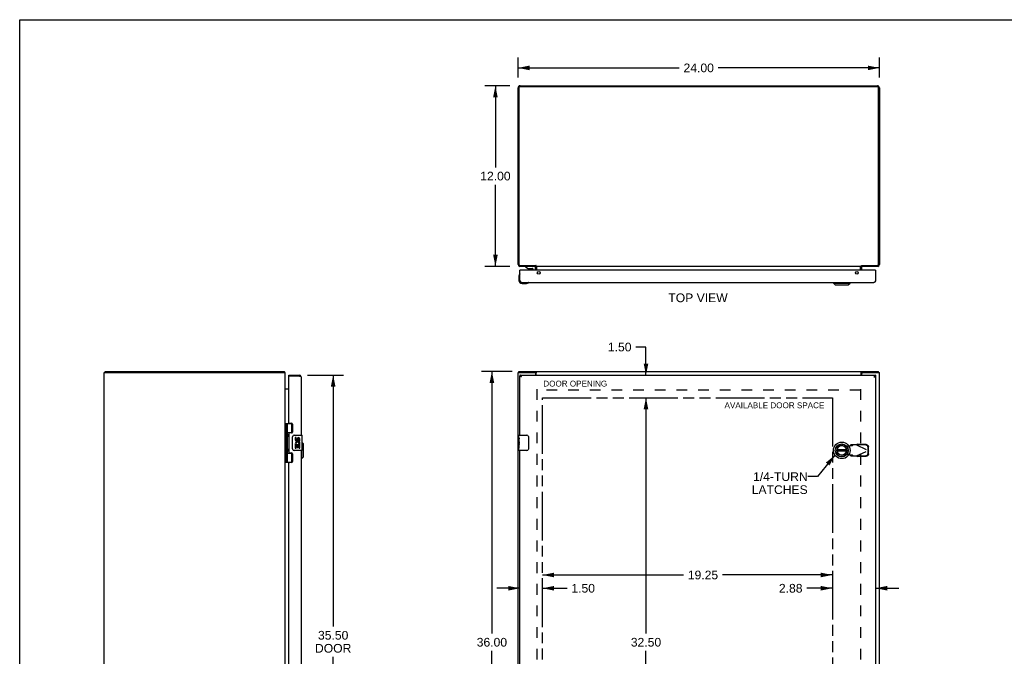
# Model space of a CAD drawing. Header units: inches. Extents: x 0 to 131, y 0 to 85.
# Tile 3 of 5: x 0 to 65, y 42 to 85. Entities that reach past the tile are written whole.
import ezdxf

# ---------------------------------------------------------------- set-up
doc = ezdxf.new("R2010")
doc.units = ezdxf.units.IN
doc.header["$LTSCALE"] = 7.192308
doc.header["$MEASUREMENT"] = 0
doc.linetypes.add('HIDDEN', pattern=[0.2, 0.1, -0.1])
doc.linetypes.add('PHANTOM', pattern=[0.8, 0.45, -0.05, 0.1, -0.05, 0.1, -0.05])
doc.layers.get('0').update_dxf_attribs({"linetype": 'CONTINUOUS'})
for name, color, linetype in [('02___PRT_ALL_AXES', 7, 'CONTINUOUS'), ('1-4_TURN_RH_OVER_24', 7, 'CONTINUOUS'), ('AVAILABLE_DOOR_SPACE', 7, 'CONTINUOUS'), ('DEFAULT_2', 8, 'HIDDEN'), ('DIMENSIONS', 7, 'CONTINUOUS')]:
    doc.layers.add(name, color=color, linetype=linetype)
doc.styles.get("Standard").update_dxf_attribs({"font": 'arial.ttf'})
doc.dimstyles.new('DIMSTYLE_1', dxfattribs={"dimtxt": 0.576923, "dimasz": 0.769231, "dimexe": 0.09, "dimexo": 0.07, "dimgap": 0.0375, "dimtad": 0, "dimtih": 1, "dimtoh": 1, "dimzin": 4, "dimdsep": 46, "dimtxsty": 'Standard', "dimblk": '_FILLED', "dimblk1": '_FILLED', "dimblk2": '_FILLED', "dimcen": 0.09, "dimazin": 1, "dimtfac": 1, "dimtdec": 3, "dimtofl": 0, "dimtmove": 0, "dimatfit": 3, "dimldrblk": '_FILLED', "dimfxl": 1, "dimtolj": 1, "dimtzin": 4, "dimarcsym": 0})
doc.dimstyles.get("Standard").update_dxf_attribs({"dimtxt": 0.653846, "dimasz": 0.769231, "dimexe": 0.09, "dimexo": 0.07, "dimgap": 0.09, "dimtad": 0, "dimtih": 1, "dimtoh": 1, "dimdec": 3, "dimzin": 4, "dimdsep": 46, "dimtxsty": 'Standard', "dimblk": '_FILLED', "dimblk1": '_FILLED', "dimblk2": '_FILLED', "dimcen": 0.09, "dimadec": 3, "dimazin": 1, "dimtp": 0.001, "dimtm": 0.001, "dimtfac": 1, "dimtdec": 3, "dimtofl": 0, "dimtmove": 0, "dimatfit": 3, "dimldrblk": '_FILLED', "dimfxl": 1, "dimtolj": 1, "dimtzin": 4, "dimarcsym": 0})

# ---------------------------------------------------------------- blocks, each defined once
blk = doc.blocks.new('_FILLED')
at = {"color": 0, "linetype": 'ByBlock'}
blk.add_solid([(0, 0), (-1, 0.2), (-1, -0.2)], dxfattribs=at)
blk = doc.blocks.new('*D1')
at = {"layer": 'DIMENSIONS', "color": 2, "linetype": 'Continuous'}
for p, q in [((33.092, 80.762), (33.092, 82.103)), ((57.092, 80.762), (57.092, 82.103)), ((33.092, 81.411), (43.795, 81.411)), ((57.092, 81.411), (46.388, 81.411))]:
    blk.add_line(p, q, dxfattribs=at)
at = {"layer": 'DIMENSIONS', "color": 2, "linetype": 'Continuous', "xscale": 0.7692307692, "yscale": 0.7692307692, "zscale": 0.7692307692, "rotation": 180}
blk.add_blockref('_FILLED', (33.092, 81.411), dxfattribs=at)
at = {"layer": 'DIMENSIONS', "color": 2, "linetype": 'Continuous', "xscale": 0.7692307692, "yscale": 0.7692307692, "zscale": 0.7692307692}
blk.add_blockref('_FILLED', (57.092, 81.411), dxfattribs=at)
at = {"layer": 'DIMENSIONS', "color": 2, "linetype": 'Continuous', "insert": (45.092, 81.699), "char_height": 0.5769, "width": 2.01601, "attachment_point": 2, "line_spacing_factor": 0.9}
blk.add_mtext('24.00', dxfattribs=at)
blk = doc.blocks.new('*D2')
at = {"layer": 'DIMENSIONS', "color": 2, "linetype": 'Continuous'}
for p, q in [((32.696, 61.244), (30.664, 61.244)), ((31.357, 61.244), (31.357, 43.821)), ((31.357, 25.244), (31.357, 42.667)), ((32.696, 25.244), (30.664, 25.244))]:
    blk.add_line(p, q, dxfattribs=at)
at = {"layer": 'DIMENSIONS', "color": 2, "linetype": 'Continuous', "xscale": 0.7692307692, "yscale": 0.7692307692, "zscale": 0.7692307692}
for p, rotation in [((31.357, 61.244), 90), ((31.357, 25.244), 270)]:
    blk.add_blockref('_FILLED', p, dxfattribs=dict(at, rotation=rotation))
at = {"layer": 'DIMENSIONS', "color": 2, "linetype": 'Continuous', "insert": (31.357, 43.532), "char_height": 0.5769, "width": 2.01601, "attachment_point": 2, "line_spacing_factor": 0.9}
blk.add_mtext('36.00', dxfattribs=at)
blk = doc.blocks.new('*D3')
at = {"layer": 'DIMENSIONS', "color": 2, "linetype": 'Continuous'}
for p, q in [((32.553, 80.224), (30.899, 80.224)), ((31.591, 80.224), (31.591, 74.801)), ((31.591, 68.224), (31.591, 73.647)), ((32.553, 68.224), (30.899, 68.224))]:
    blk.add_line(p, q, dxfattribs=at)
at = {"layer": 'DIMENSIONS', "color": 2, "linetype": 'Continuous', "xscale": 0.7692307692, "yscale": 0.7692307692, "zscale": 0.7692307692}
for p, rotation in [((31.591, 80.224), 90), ((31.591, 68.224), 270)]:
    blk.add_blockref('_FILLED', p, dxfattribs=dict(at, rotation=rotation))
at = {"layer": 'DIMENSIONS', "color": 2, "linetype": 'Continuous', "insert": (31.591, 74.512), "char_height": 0.5769, "width": 2.01601, "attachment_point": 2, "line_spacing_factor": 0.9}
blk.add_mtext('12.00', dxfattribs=at)
blk = doc.blocks.new('*D4')
at = {"layer": 'DIMENSIONS', "color": 2, "linetype": 'Continuous'}
for p, q in [((19.113, 60.994), (21.509, 60.994)), ((20.817, 60.994), (20.817, 44.283)), ((20.817, 25.494), (20.817, 42.264)), ((19.113, 25.494), (21.509, 25.494))]:
    blk.add_line(p, q, dxfattribs=at)
at = {"layer": 'DIMENSIONS', "color": 2, "linetype": 'Continuous', "xscale": 0.7692307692, "yscale": 0.7692307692, "zscale": 0.7692307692}
for p, rotation in [((20.817, 60.994), 90), ((20.817, 25.494), 270)]:
    blk.add_blockref('_FILLED', p, dxfattribs=dict(at, rotation=rotation))
at = {"layer": 'DIMENSIONS', "color": 2, "linetype": 'Continuous', "insert": (20.817, 43.995), "char_height": 0.5769, "width": 2.41493, "attachment_point": 2, "line_spacing_factor": 0.9}
blk.add_mtext('35.50\\PDOOR', dxfattribs=at)
blk = doc.blocks.new('*D7')
at = {"layer": 'DIMENSIONS', "color": 2, "linetype": 'Continuous'}
for p, q in [((41.59, 62.861), (40.917, 62.861)), ((41.59, 60.994), (41.59, 62.861)), ((41.59, 59.494), (41.59, 57.955))]:
    blk.add_line(p, q, dxfattribs=at)
at = {"layer": 'DIMENSIONS', "color": 2, "linetype": 'Continuous', "xscale": 0.7692307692, "yscale": 0.7692307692, "zscale": 0.7692307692}
for p, rotation in [((41.59, 60.994), 270), ((41.59, 59.494), 90)]:
    blk.add_blockref('_FILLED', p, dxfattribs=dict(at, rotation=rotation))
at = {"layer": 'DIMENSIONS', "color": 2, "linetype": 'Continuous', "insert": (40.628, 63.15), "char_height": 0.5769, "width": 1.56777, "attachment_point": 3, "line_spacing_factor": 0.9}
blk.add_mtext('1.50', dxfattribs=at)
blk = doc.blocks.new('*D8')
at = {"layer": 'DIMENSIONS', "color": 2, "linetype": 'Continuous'}
for p, q in [((41.59, 59.494), (41.59, 43.821)), ((41.59, 26.994), (41.59, 42.667))]:
    blk.add_line(p, q, dxfattribs=at)
at = {"layer": 'DIMENSIONS', "color": 2, "linetype": 'Continuous', "xscale": 0.7692307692, "yscale": 0.7692307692, "zscale": 0.7692307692}
for p, rotation in [((41.59, 59.494), 90), ((41.59, 26.994), 270)]:
    blk.add_blockref('_FILLED', p, dxfattribs=dict(at, rotation=rotation))
at = {"layer": 'DIMENSIONS', "color": 2, "linetype": 'Continuous', "insert": (41.59, 43.532), "char_height": 0.5769, "width": 2.01601, "attachment_point": 2, "line_spacing_factor": 0.9}
blk.add_mtext('32.50', dxfattribs=at)
blk = doc.blocks.new('*D10')
at = {"layer": 'DIMENSIONS', "color": 2, "linetype": 'Continuous'}
for p, q in [((33.217, 46.831), (31.678, 46.831)), ((34.717, 46.831), (36.346, 46.831))]:
    blk.add_line(p, q, dxfattribs=at)
at = {"layer": 'DIMENSIONS', "color": 2, "linetype": 'Continuous', "xscale": 0.7692307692, "yscale": 0.7692307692, "zscale": 0.7692307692}
blk.add_blockref('_FILLED', (33.217, 46.831), dxfattribs=at)
at = {"layer": 'DIMENSIONS', "color": 2, "linetype": 'Continuous', "xscale": 0.7692307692, "yscale": 0.7692307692, "zscale": 0.7692307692, "rotation": 180}
blk.add_blockref('_FILLED', (34.717, 46.831), dxfattribs=at)
at = {"layer": 'DIMENSIONS', "color": 2, "linetype": 'Continuous', "insert": (36.634, 47.119), "char_height": 0.5769, "width": 1.56777, "attachment_point": 1, "line_spacing_factor": 0.9}
blk.add_mtext('1.50', dxfattribs=at)
blk = doc.blocks.new('*D11')
at = {"layer": 'DIMENSIONS', "color": 2, "linetype": 'Continuous'}
for p, q in [((34.717, 47.713), (44.078, 47.713)), ((53.967, 47.713), (46.671, 47.713))]:
    blk.add_line(p, q, dxfattribs=at)
at = {"layer": 'DIMENSIONS', "color": 2, "linetype": 'Continuous', "xscale": 0.7692307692, "yscale": 0.7692307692, "zscale": 0.7692307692, "rotation": 180}
blk.add_blockref('_FILLED', (34.717, 47.713), dxfattribs=at)
at = {"layer": 'DIMENSIONS', "color": 2, "linetype": 'Continuous', "xscale": 0.7692307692, "yscale": 0.7692307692, "zscale": 0.7692307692}
blk.add_blockref('_FILLED', (53.967, 47.713), dxfattribs=at)
at = {"layer": 'DIMENSIONS', "color": 2, "linetype": 'Continuous', "insert": (45.374, 48.002), "char_height": 0.5769, "width": 2.01601, "attachment_point": 2, "line_spacing_factor": 0.9}
blk.add_mtext('19.25', dxfattribs=at)
blk = doc.blocks.new('*D12')
at = {"layer": 'DIMENSIONS', "color": 2, "linetype": 'Continuous'}
for p, q in [((53.967, 46.831), (52.273, 46.831)), ((56.842, 46.831), (58.38, 46.831))]:
    blk.add_line(p, q, dxfattribs=at)
at = {"layer": 'DIMENSIONS', "color": 2, "linetype": 'Continuous', "xscale": 0.7692307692, "yscale": 0.7692307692, "zscale": 0.7692307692}
blk.add_blockref('_FILLED', (53.967, 46.831), dxfattribs=at)
at = {"layer": 'DIMENSIONS', "color": 2, "linetype": 'Continuous', "xscale": 0.7692307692, "yscale": 0.7692307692, "zscale": 0.7692307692, "rotation": 180}
blk.add_blockref('_FILLED', (56.842, 46.831), dxfattribs=at)
at = {"layer": 'DIMENSIONS', "color": 2, "linetype": 'Continuous', "insert": (51.984, 47.119), "char_height": 0.5769, "width": 1.56777, "attachment_point": 3, "line_spacing_factor": 0.9}
blk.add_mtext('2.88', dxfattribs=at)

msp = doc.modelspace()

# ---------------------------------------------------------------- linework, layer by layer
at = {"color": 7, "linetype": 'Continuous'}
for p, q in [((0, 0), (0, 84.615)), ((0, 84.615), (130.769, 84.615)), ((33.591, 68.219), (33.591, 68.18)), ((34.181, 68.219), (33.591, 68.219)), ((33.591, 68.18), (33.767, 68.081)), ((33.767, 68.081), (34.044, 68.081)), ((33.796, 68.224), (33.795, 68.219)), ((33.855, 68.065), (33.995, 68.065)), ((34.054, 68.224), (34.055, 68.219)), ((34.075, 68.05), (34.075, 67.976)), ((34.26, 67.976), (34.26, 68.14)), ((34.267, 68.287), (34.267, 68.224)), ((34.284, 68.272), (34.267, 68.246)), ((34.342, 67.976), (34.342, 68.182)), ((55.842, 67.976), (55.842, 68.182)), ((55.9, 68.272), (55.917, 68.246)), ((55.917, 68.287), (55.917, 68.224)), ((33.157, 67.58), (33.157, 67.291)), ((33.203, 67.716), (33.203, 67.715)), ((33.232, 67.976), (33.217, 67.976)), ((56.827, 67.976), (56.842, 67.976)), ((33.357, 67.091), (33.646, 67.091)), ((33.775, 67.136), (33.779, 67.136)), ((33.779, 67.136), (33.78, 67.137)), ((54.04, 67.111), (54.04, 67.151)), ((54.04, 67.111), (55.143, 67.111)), ((54.159, 66.993), (54.04, 67.111)), ((54.159, 66.993), (55.025, 66.993)), ((55.025, 66.993), (55.143, 67.111)), ((55.143, 67.111), (55.143, 67.151)), ((5.682, 61.169), (5.682, 61.244)), ((17.556, 61.169), (17.556, 61.244)), ((17.581, 61.213), (17.556, 61.186)), ((17.867, 60.919), (17.867, 60.994)), ((17.882, 60.919), (17.867, 60.919)), ((18.575, 60.994), (18.575, 60.919)), ((33.155, 61.169), (33.155, 61.244)), ((33.217, 60.994), (33.217, 60.919)), ((34.207, 61.169), (34.269, 61.169)), ((34.269, 61.169), (34.269, 61.244)), ((55.915, 61.169), (55.915, 61.244)), ((55.915, 61.169), (55.977, 61.169)), ((56.842, 60.994), (56.842, 60.919)), ((57.029, 61.169), (57.029, 61.244)), ((17.624, 57.773), (17.624, 55.214)), ((17.624, 57.773), (18.109, 57.773)), ((17.663, 57.773), (17.663, 55.214)), ((17.762, 57.773), (17.762, 57.086)), ((18.082, 57.183), (18.082, 57.773)), ((17.619, 57.115), (17.624, 57.116)), ((17.762, 57.183), (18.109, 57.183)), ((17.762, 56.886), (17.762, 56.102)), ((17.778, 57.056), (17.778, 57.057)), ((17.778, 57.056), (17.778, 56.916)), ((17.778, 56.915), (17.778, 56.916)), ((17.778, 56.915), (17.778, 56.915)), ((18.051, 57.174), (18.103, 57.174)), ((18.127, 56.094), (18.127, 56.894)), ((18.227, 56.994), (18.737, 56.994)), ((18.752, 56.009), (18.752, 56.979)), ((33.172, 56.994), (33.682, 56.994)), ((33.782, 56.894), (33.782, 56.094)), ((17.619, 56.856), (17.624, 56.856)), ((18.849, 56.427), (18.752, 56.524)), ((18.849, 55.561), (18.849, 56.427)), ((33.157, 56.378), (33.157, 56.412)), ((17.619, 56.131), (17.624, 56.132)), ((17.619, 55.872), (17.624, 55.872)), ((17.762, 55.902), (17.762, 55.214)), ((17.762, 55.805), (18.109, 55.805)), ((17.778, 56.072), (17.778, 56.073)), ((17.778, 56.072), (17.778, 55.932)), ((17.778, 55.931), (17.778, 55.932)), ((17.778, 55.931), (17.778, 55.931)), ((18.103, 55.814), (18.051, 55.814)), ((18.082, 55.214), (18.082, 55.805)), ((18.737, 55.994), (18.227, 55.994)), ((18.731, 55.443), (18.731, 55.994)), ((33.157, 56.009), (33.157, 56.148)), ((33.682, 55.994), (33.172, 55.994)), ((54.904, 56.033), (54.279, 56.033)), ((54.279, 55.954), (54.904, 55.954)), ((17.624, 55.214), (18.109, 55.214)), ((18.731, 55.443), (18.692, 55.443)), ((18.849, 55.561), (18.731, 55.443))]:
    msp.add_line(p, q, dxfattribs=at)
at = {"color": 3, "linetype": 'Continuous'}
for p, q in [((33.092, 68.341), (33.092, 80.088)), ((33.155, 80.081), (33.155, 68.367)), ((33.228, 80.224), (56.956, 80.224)), ((56.949, 80.161), (33.235, 80.161)), ((57.029, 68.367), (57.029, 80.081)), ((57.092, 80.088), (57.092, 68.341)), ((34.267, 68.224), (33.209, 68.224)), ((33.235, 68.287), (34.269, 68.287)), ((34.267, 67.976), (34.267, 68.182)), ((34.274, 68.282), (34.271, 68.284)), ((34.276, 68.279), (34.274, 68.282)), ((34.294, 68.224), (34.294, 68.261)), ((55.89, 68.224), (34.294, 68.224)), ((34.344, 67.976), (34.344, 68.217)), ((55.84, 67.976), (55.84, 68.217)), ((55.89, 68.224), (55.89, 68.261)), ((55.9, 68.273), (55.902, 68.275)), ((55.902, 68.275), (55.909, 68.28)), ((55.909, 68.28), (55.911, 68.283)), ((55.911, 68.283), (55.913, 68.285)), ((55.913, 68.285), (55.915, 68.287)), ((55.915, 68.287), (56.949, 68.287)), ((56.975, 68.224), (55.917, 68.224)), ((55.917, 67.976), (55.917, 68.182)), ((33.217, 67.268), (33.217, 67.976)), ((56.827, 67.976), (33.232, 67.976)), ((56.842, 67.976), (56.842, 67.268)), ((33.229, 67.248), (33.225, 67.254)), ((33.233, 67.242), (33.229, 67.248)), ((33.238, 67.235), (33.233, 67.242)), ((33.334, 67.151), (56.725, 67.151)), ((56.831, 67.251), (56.827, 67.245)), ((56.835, 67.258), (56.831, 67.251)), ((56.842, 67.268), (56.835, 67.258)), ((5.619, 25.319), (5.619, 61.169)), ((5.619, 61.169), (17.619, 61.169)), ((5.682, 61.244), (17.556, 61.244)), ((17.619, 25.319), (17.619, 61.169)), ((17.867, 60.994), (18.575, 60.994)), ((17.867, 57.835), (17.867, 60.904)), ((18.575, 60.919), (17.882, 60.919)), ((18.599, 60.913), (18.575, 60.919)), ((18.608, 60.911), (18.599, 60.913)), ((18.617, 60.909), (18.608, 60.911)), ((18.623, 60.908), (18.617, 60.909)), ((18.628, 60.906), (18.623, 60.908)), ((18.633, 60.905), (18.628, 60.906)), ((18.692, 60.877), (18.692, 56.994)), ((33.092, 25.319), (33.092, 61.169)), ((33.092, 61.169), (34.207, 61.169)), ((33.155, 61.244), (57.029, 61.244)), ((33.217, 60.994), (56.842, 60.994)), ((33.217, 56.994), (33.217, 60.919)), ((33.281, 60.889), (33.275, 60.891)), ((33.286, 60.888), (33.281, 60.889)), ((33.292, 60.887), (33.286, 60.888)), ((33.297, 60.885), (33.292, 60.887)), ((33.303, 60.884), (33.297, 60.885)), ((33.309, 60.882), (33.303, 60.884)), ((33.318, 60.88), (33.309, 60.882)), ((33.317, 60.903), (33.313, 60.909)), ((33.321, 60.896), (33.317, 60.903)), ((33.334, 60.877), (33.318, 60.88)), ((33.327, 60.887), (33.321, 60.896)), ((33.334, 60.877), (33.327, 60.887)), ((34.267, 60.994), (34.267, 61.109)), ((34.294, 60.994), (34.294, 61.213)), ((55.89, 60.994), (55.89, 61.213)), ((55.917, 60.994), (55.917, 61.109)), ((55.977, 61.169), (57.092, 61.169)), ((56.733, 60.89), (56.725, 60.877)), ((56.725, 60.877), (56.743, 60.881)), ((56.737, 60.896), (56.733, 60.89)), ((56.741, 60.903), (56.737, 60.896)), ((56.743, 60.881), (56.755, 60.884)), ((56.755, 60.884), (56.764, 60.886)), ((56.764, 60.886), (56.769, 60.887)), ((56.769, 60.887), (56.775, 60.889)), ((56.775, 60.889), (56.78, 60.89)), ((56.78, 60.89), (56.786, 60.891)), ((56.786, 60.891), (56.791, 60.893)), ((56.842, 60.919), (56.842, 25.569)), ((57.092, 25.319), (57.092, 61.169)), ((17.867, 60.069), (17.626, 60.069)), ((17.898, 57.804), (18.055, 57.804)), ((18.117, 57.742), (18.117, 57.213)), ((17.867, 57.12), (17.867, 55.867)), ((18.055, 57.151), (17.898, 57.151)), ((17.898, 55.836), (18.055, 55.836)), ((18.117, 55.774), (18.117, 55.245)), ((18.692, 55.994), (18.692, 30.494)), ((33.217, 30.494), (33.217, 55.994)), ((17.867, 31.335), (17.867, 55.152)), ((18.055, 55.183), (17.898, 55.183))]:
    msp.add_line(p, q, dxfattribs=at)
for points in [[(34.248, 68.217), (34.248, 68.217), (34.249, 68.216), (34.25, 68.216), (34.25, 68.216), (34.252, 68.217), (34.253, 68.217), (34.254, 68.218), (34.255, 68.219), (34.258, 68.22)], [(34.258, 68.22), (34.26, 68.221), (34.261, 68.222), (34.263, 68.223), (34.264, 68.223), (34.265, 68.223), (34.267, 68.224)], [(34.271, 68.284), (34.269, 68.286), (34.269, 68.287)], [(34.294, 68.261), (34.292, 68.263), (34.291, 68.264), (34.29, 68.265), (34.289, 68.267), (34.288, 68.268), (34.287, 68.269), (34.285, 68.27), (34.284, 68.271), (34.283, 68.273), (34.282, 68.274), (34.276, 68.279)], [(34.326, 68.222), (34.324, 68.223), (34.323, 68.223), (34.322, 68.224), (34.321, 68.224)], [(34.337, 68.217), (34.335, 68.217), (34.334, 68.218), (34.333, 68.219), (34.331, 68.219), (34.33, 68.22), (34.328, 68.221), (34.327, 68.222), (34.326, 68.222)], [(34.344, 68.217), (34.343, 68.217), (34.342, 68.216), (34.341, 68.216), (34.339, 68.216), (34.338, 68.217), (34.337, 68.217)], [(55.84, 68.217), (55.841, 68.217), (55.842, 68.216), (55.843, 68.216), (55.844, 68.216), (55.845, 68.217), (55.847, 68.217)], [(55.847, 68.217), (55.848, 68.217), (55.849, 68.218), (55.851, 68.219), (55.852, 68.219), (55.853, 68.22), (55.855, 68.221), (55.856, 68.222), (55.858, 68.222)], [(55.858, 68.222), (55.859, 68.223), (55.86, 68.223), (55.861, 68.224), (55.863, 68.224)], [(55.89, 68.261), (55.891, 68.263), (55.892, 68.264), (55.893, 68.265), (55.894, 68.267), (55.896, 68.268), (55.897, 68.269), (55.898, 68.27), (55.899, 68.271), (55.9, 68.273)], [(55.928, 68.219), (55.925, 68.22), (55.924, 68.221), (55.922, 68.222), (55.921, 68.223), (55.919, 68.223), (55.918, 68.223), (55.917, 68.224)], [(55.936, 68.217), (55.935, 68.217), (55.935, 68.216), (55.934, 68.216), (55.933, 68.216), (55.932, 68.217), (55.93, 68.217), (55.929, 68.218), (55.928, 68.219)], [(33.225, 67.254), (33.219, 67.264), (33.217, 67.268)], [(33.334, 67.151), (33.332, 67.151), (33.329, 67.151), (33.327, 67.151), (33.325, 67.151), (33.323, 67.152), (33.321, 67.152), (33.319, 67.153), (33.317, 67.154), (33.315, 67.154), (33.313, 67.155), (33.311, 67.156), (33.309, 67.157), (33.306, 67.158), (33.304, 67.159), (33.302, 67.161), (33.3, 67.162), (33.298, 67.164), (33.296, 67.165), (33.294, 67.167), (33.292, 67.169), (33.29, 67.17), (33.288, 67.172), (33.286, 67.174), (33.283, 67.176), (33.281, 67.178), (33.279, 67.18), (33.277, 67.183), (33.275, 67.185), (33.273, 67.187), (33.271, 67.19), (33.269, 67.192), (33.267, 67.195), (33.265, 67.197), (33.263, 67.2), (33.261, 67.203), (33.258, 67.205), (33.256, 67.208), (33.254, 67.211), (33.252, 67.214), (33.25, 67.217), (33.248, 67.22), (33.246, 67.223), (33.244, 67.226), (33.242, 67.229), (33.24, 67.232), (33.238, 67.235)], [(56.827, 67.245), (56.823, 67.238), (56.821, 67.235), (56.819, 67.232), (56.817, 67.229), (56.814, 67.226), (56.812, 67.223), (56.81, 67.22), (56.808, 67.217), (56.806, 67.214), (56.804, 67.211), (56.802, 67.208), (56.8, 67.205), (56.798, 67.203), (56.796, 67.2), (56.794, 67.197), (56.791, 67.195), (56.789, 67.192), (56.787, 67.19), (56.785, 67.187), (56.783, 67.185), (56.781, 67.183), (56.779, 67.18), (56.777, 67.178), (56.775, 67.176), (56.773, 67.174), (56.771, 67.172), (56.769, 67.17), (56.766, 67.169), (56.764, 67.167), (56.762, 67.165), (56.76, 67.164), (56.758, 67.162), (56.756, 67.161), (56.754, 67.159), (56.752, 67.158), (56.75, 67.157), (56.748, 67.156), (56.746, 67.155), (56.743, 67.154), (56.741, 67.154), (56.739, 67.153), (56.737, 67.152), (56.735, 67.152), (56.733, 67.151), (56.731, 67.151), (56.729, 67.151), (56.727, 67.151), (56.725, 67.151)], [(17.57, 61.23), (17.569, 61.232), (17.568, 61.234), (17.567, 61.236), (17.566, 61.237), (17.565, 61.239), (17.563, 61.24), (17.562, 61.241), (17.561, 61.242), (17.56, 61.243), (17.559, 61.243), (17.558, 61.244), (17.557, 61.244), (17.556, 61.244)], [(17.581, 61.213), (17.58, 61.214), (17.578, 61.216), (17.577, 61.218), (17.576, 61.219), (17.575, 61.221), (17.573, 61.224), (17.572, 61.226), (17.57, 61.23)], [(18.692, 60.877), (18.692, 60.877), (18.692, 60.878), (18.692, 60.879), (18.691, 60.88), (18.691, 60.88), (18.691, 60.881), (18.69, 60.882), (18.689, 60.882), (18.689, 60.883), (18.688, 60.884), (18.687, 60.884), (18.686, 60.885), (18.685, 60.886), (18.684, 60.887), (18.683, 60.887), (18.682, 60.888), (18.681, 60.889), (18.679, 60.889), (18.678, 60.89), (18.676, 60.891), (18.675, 60.891), (18.673, 60.892), (18.671, 60.893), (18.67, 60.894), (18.668, 60.894), (18.666, 60.895), (18.664, 60.896), (18.662, 60.896), (18.66, 60.897), (18.658, 60.898), (18.656, 60.898), (18.653, 60.899), (18.651, 60.9), (18.649, 60.901), (18.646, 60.901), (18.644, 60.902), (18.641, 60.903), (18.639, 60.903), (18.633, 60.905)], [(33.313, 60.909), (33.311, 60.912), (33.309, 60.915), (33.306, 60.918), (33.304, 60.921), (33.302, 60.924), (33.3, 60.927), (33.298, 60.93), (33.296, 60.933), (33.294, 60.936), (33.292, 60.939), (33.29, 60.942), (33.288, 60.944), (33.286, 60.947), (33.283, 60.95), (33.281, 60.952), (33.279, 60.955), (33.277, 60.957), (33.275, 60.959), (33.273, 60.962), (33.271, 60.964), (33.269, 60.966), (33.267, 60.968), (33.265, 60.97), (33.263, 60.972), (33.261, 60.974), (33.258, 60.976), (33.256, 60.977), (33.254, 60.979), (33.252, 60.981), (33.25, 60.982), (33.248, 60.984), (33.246, 60.985), (33.244, 60.986), (33.242, 60.987), (33.24, 60.988), (33.238, 60.989), (33.235, 60.99), (33.233, 60.991), (33.231, 60.991), (33.229, 60.992), (33.227, 60.993), (33.225, 60.993), (33.223, 60.993), (33.221, 60.994), (33.219, 60.994), (33.217, 60.994)], [(33.275, 60.891), (33.27, 60.892), (33.267, 60.893), (33.265, 60.894), (33.262, 60.894), (33.26, 60.895), (33.258, 60.896), (33.255, 60.896), (33.253, 60.897), (33.251, 60.898), (33.249, 60.898), (33.247, 60.899), (33.245, 60.9), (33.243, 60.901), (33.241, 60.901), (33.239, 60.902), (33.237, 60.903), (33.236, 60.903), (33.234, 60.904), (33.232, 60.905), (33.231, 60.905), (33.229, 60.906), (33.228, 60.907), (33.227, 60.908), (33.226, 60.908), (33.224, 60.909), (33.223, 60.91), (33.222, 60.91), (33.221, 60.911), (33.221, 60.912), (33.22, 60.912), (33.219, 60.913), (33.219, 60.914), (33.218, 60.915), (33.218, 60.915), (33.217, 60.916), (33.217, 60.917), (33.217, 60.917), (33.217, 60.918), (33.217, 60.919)], [(34.287, 61.224), (34.284, 61.228), (34.283, 61.23), (34.282, 61.232), (34.281, 61.234), (34.28, 61.236), (34.278, 61.237), (34.277, 61.239), (34.276, 61.24), (34.275, 61.241), (34.274, 61.242), (34.272, 61.243), (34.271, 61.243), (34.27, 61.244), (34.269, 61.244), (34.269, 61.244)], [(34.294, 61.213), (34.292, 61.214), (34.291, 61.216), (34.29, 61.218), (34.289, 61.219), (34.288, 61.221), (34.287, 61.224)], [(55.89, 61.213), (55.891, 61.214), (55.892, 61.216), (55.893, 61.218), (55.894, 61.219), (55.896, 61.221), (55.897, 61.224), (55.899, 61.228)], [(55.899, 61.228), (55.9, 61.23), (55.901, 61.232), (55.902, 61.234), (55.904, 61.236), (55.905, 61.237), (55.906, 61.239), (55.907, 61.24), (55.909, 61.241), (55.91, 61.242), (55.911, 61.243), (55.912, 61.243), (55.913, 61.244), (55.914, 61.244), (55.915, 61.244)], [(56.842, 60.994), (56.84, 60.994), (56.837, 60.994), (56.835, 60.993), (56.833, 60.993), (56.831, 60.993), (56.829, 60.992), (56.827, 60.991), (56.825, 60.991), (56.823, 60.99), (56.821, 60.989), (56.819, 60.988), (56.817, 60.987), (56.814, 60.986), (56.812, 60.985), (56.81, 60.984), (56.808, 60.982), (56.806, 60.981), (56.804, 60.979), (56.802, 60.977), (56.8, 60.976), (56.798, 60.974), (56.796, 60.972), (56.794, 60.97), (56.791, 60.968), (56.789, 60.966), (56.787, 60.964), (56.785, 60.962), (56.783, 60.959), (56.781, 60.957), (56.779, 60.955), (56.777, 60.952), (56.775, 60.95), (56.773, 60.947), (56.771, 60.944), (56.769, 60.942), (56.766, 60.939), (56.764, 60.936), (56.762, 60.933), (56.76, 60.93), (56.758, 60.927), (56.756, 60.924), (56.754, 60.921), (56.752, 60.918), (56.75, 60.915), (56.748, 60.912), (56.746, 60.909), (56.741, 60.903)], [(56.791, 60.893), (56.793, 60.894), (56.796, 60.894), (56.798, 60.895), (56.801, 60.896), (56.803, 60.896), (56.805, 60.897), (56.807, 60.898), (56.81, 60.898), (56.812, 60.899), (56.814, 60.9), (56.816, 60.901), (56.817, 60.901), (56.819, 60.902), (56.821, 60.903), (56.823, 60.903), (56.824, 60.904), (56.826, 60.905), (56.827, 60.905), (56.829, 60.906), (56.83, 60.907), (56.832, 60.908), (56.833, 60.908), (56.834, 60.909), (56.835, 60.91), (56.836, 60.91), (56.837, 60.911), (56.838, 60.912), (56.838, 60.912), (56.839, 60.913), (56.84, 60.914), (56.84, 60.915), (56.841, 60.915), (56.841, 60.916), (56.841, 60.917), (56.841, 60.917), (56.842, 60.918), (56.842, 60.919)], [(17.62, 60.087), (17.619, 60.089), (17.619, 60.09), (17.619, 60.092)], [(17.626, 60.069), (17.626, 60.07), (17.626, 60.071), (17.626, 60.072), (17.626, 60.074), (17.626, 60.075), (17.625, 60.077), (17.625, 60.078), (17.624, 60.08), (17.623, 60.081), (17.622, 60.083), (17.621, 60.084), (17.621, 60.086), (17.62, 60.087)], [(17.626, 60.088), (17.626, 60.087), (17.626, 60.087), (17.626, 60.086), (17.626, 60.085), (17.626, 60.084), (17.626, 60.083), (17.625, 60.082), (17.624, 60.081), (17.624, 60.08), (17.624, 60.08)]]:
    msp.add_lwpolyline(points, dxfattribs=at)
at = {"color": 7, "linetype": 'Continuous'}
for points in [[(33.203, 67.715), (33.203, 67.714), (33.203, 67.712), (33.202, 67.709)], [(33.78, 67.137), (33.781, 67.137), (33.782, 67.137)], [(33.292, 60.899), (33.29, 60.9), (33.288, 60.901), (33.286, 60.902), (33.283, 60.903), (33.281, 60.904), (33.279, 60.905), (33.277, 60.906), (33.275, 60.906), (33.273, 60.907), (33.271, 60.908), (33.269, 60.909), (33.267, 60.91), (33.265, 60.91), (33.263, 60.911), (33.261, 60.912), (33.258, 60.912), (33.256, 60.913), (33.254, 60.913), (33.252, 60.914), (33.25, 60.915), (33.248, 60.915), (33.246, 60.916), (33.244, 60.916), (33.242, 60.916), (33.24, 60.917), (33.238, 60.917), (33.235, 60.917), (33.233, 60.918), (33.231, 60.918), (33.229, 60.918), (33.227, 60.918), (33.225, 60.918), (33.223, 60.919), (33.221, 60.919), (33.219, 60.919), (33.217, 60.919)], [(34.28, 61.162), (34.277, 61.164), (34.276, 61.165), (34.275, 61.166), (34.274, 61.167), (34.273, 61.168), (34.272, 61.168), (34.271, 61.168), (34.27, 61.169), (34.269, 61.169)], [(34.294, 61.158), (34.293, 61.157), (34.292, 61.157), (34.291, 61.157), (34.29, 61.157), (34.288, 61.157), (34.287, 61.158), (34.286, 61.158), (34.284, 61.159), (34.283, 61.16), (34.282, 61.16), (34.281, 61.161), (34.28, 61.162)], [(55.89, 61.158), (55.89, 61.157), (55.891, 61.157), (55.893, 61.157), (55.894, 61.157), (55.895, 61.157), (55.896, 61.158), (55.898, 61.158), (55.899, 61.159), (55.9, 61.16), (55.901, 61.16), (55.902, 61.161), (55.904, 61.162), (55.906, 61.164)], [(55.906, 61.164), (55.907, 61.165), (55.908, 61.166), (55.909, 61.167), (55.91, 61.168), (55.912, 61.168), (55.913, 61.168), (55.914, 61.169), (55.915, 61.169)], [(56.842, 60.919), (56.84, 60.919), (56.837, 60.919), (56.835, 60.919), (56.833, 60.918), (56.831, 60.918), (56.829, 60.918), (56.827, 60.918), (56.825, 60.918), (56.823, 60.917), (56.821, 60.917), (56.819, 60.917), (56.817, 60.916), (56.814, 60.916), (56.812, 60.916), (56.81, 60.915), (56.808, 60.915), (56.806, 60.914), (56.804, 60.913), (56.802, 60.913), (56.8, 60.912), (56.798, 60.912), (56.796, 60.911), (56.794, 60.91), (56.791, 60.91), (56.789, 60.909), (56.787, 60.908), (56.785, 60.907), (56.783, 60.906), (56.781, 60.906), (56.779, 60.905), (56.777, 60.904), (56.775, 60.903), (56.773, 60.902), (56.771, 60.901), (56.769, 60.9), (56.767, 60.899)], [(17.762, 57.13), (17.763, 57.121), (17.765, 57.112), (17.768, 57.101), (17.772, 57.09), (17.776, 57.078), (17.781, 57.067), (17.786, 57.055), (17.791, 57.043), (17.795, 57.032), (17.799, 57.02), (17.802, 57.009), (17.804, 56.997), (17.804, 56.986), (17.804, 56.974), (17.802, 56.963), (17.799, 56.951), (17.795, 56.94), (17.791, 56.928), (17.786, 56.916), (17.781, 56.905), (17.776, 56.893), (17.772, 56.881), (17.768, 56.87), (17.765, 56.86), (17.763, 56.85), (17.762, 56.842)], [(18.127, 56.894), (18.127, 56.9), (18.128, 56.906), (18.129, 56.912), (18.13, 56.918), (18.132, 56.924), (18.134, 56.93)], [(33.775, 56.93), (33.777, 56.924), (33.779, 56.918), (33.78, 56.912), (33.781, 56.906), (33.781, 56.9), (33.782, 56.894)], [(17.762, 56.146), (17.763, 56.137), (17.765, 56.128), (17.768, 56.117), (17.772, 56.106), (17.776, 56.094), (17.781, 56.083), (17.786, 56.071), (17.791, 56.059), (17.795, 56.048), (17.799, 56.036), (17.802, 56.025), (17.804, 56.013), (17.804, 56.002), (17.804, 55.99), (17.802, 55.979), (17.799, 55.967), (17.795, 55.956), (17.791, 55.944), (17.786, 55.932), (17.781, 55.921), (17.776, 55.909), (17.772, 55.897), (17.768, 55.886), (17.765, 55.876), (17.763, 55.866), (17.762, 55.858)], [(18.134, 56.058), (18.132, 56.063), (18.13, 56.069), (18.129, 56.075), (18.128, 56.081), (18.127, 56.087), (18.127, 56.094)], [(33.782, 56.094), (33.781, 56.087), (33.781, 56.081), (33.78, 56.075), (33.779, 56.069), (33.777, 56.063), (33.775, 56.058)]]:
    msp.add_lwpolyline(points, dxfattribs=at)
at = {"color": 3, "linetype": 'Continuous'}
for centre in [(34.467, 67.788), (55.592, 67.788)]:
    msp.add_circle(centre, 0.094, dxfattribs=at)
at = {"color": 7, "linetype": 'Continuous'}
for radius in [0.551, 0.433, 0.329, 0.317]:
    msp.add_circle((54.592, 55.994), radius, dxfattribs=at)
at = {"color": 3, "linetype": 'Continuous'}
for centre, radius, start, end in [((33.228, 80.088), 0.136, 90, 180), ((33.235, 80.081), 0.08, 90, 180), ((56.949, 80.081), 0.08, 0, 90), ((56.956, 80.088), 0.136, 0, 90), ((33.209, 68.341), 0.117, 180, 270), ((33.235, 68.367), 0.08, 180, 270), ((34.225, 68.182), 0.042, 0, 90), ((55.959, 68.182), 0.042, 90, 180), ((56.949, 68.367), 0.08, 270, 360), ((56.975, 68.341), 0.117, 270, 360), ((33.232, 67.961), 0.015, 90, 180), ((56.827, 67.961), 0.015, 0, 90), ((33.334, 67.268), 0.117, 180, 270), ((56.725, 67.268), 0.117, 270, 360), ((17.502, 61.127), 0.117, 21.04021, 47.44308), ((17.882, 60.904), 0.015, 90, 180), ((18.575, 60.877), 0.117, 0, 90), ((34.207, 61.109), 0.06, 0, 90), ((55.977, 61.109), 0.06, 90, 180), ((17.661, 60.111), 0.042, 180, 270), ((17.898, 57.835), 0.031, 180, 270), ((18.055, 57.742), 0.062, 0, 90), ((17.898, 57.12), 0.031, 90, 180), ((18.055, 57.213), 0.062, 270, 360), ((17.898, 55.867), 0.031, 180, 270), ((18.055, 55.774), 0.062, 0, 90), ((17.898, 55.152), 0.031, 90, 180), ((18.055, 55.245), 0.062, 270, 360)]:
    msp.add_arc(centre, radius, start, end, dxfattribs=at)
at = {"color": 7, "linetype": 'Continuous'}
for centre, radius, start, end in [((33.855, 68.155), 0.09, 235.35658, 270), ((33.995, 68.155), 0.09, 270, 304.13442), ((34.044, 68.05), 0.031, 0, 90), ((34.181, 68.14), 0.079, 0, 90), ((34.225, 68.182), 0.117, 0, 17.68509), ((55.959, 68.182), 0.117, 162.31491, 180), ((33.407, 67.58), 0.25, 149.11011, 180), ((33.205, 67.701), 0.015, 96.37959, 149.11011), ((33.202, 67.701), 0.015, 0, 83.62041), ((33.357, 67.291), 0.2, 180, 270), ((33.646, 67.341), 0.25, 270, 300.88989), ((33.767, 67.136), 0.015, 6.37959, 90), ((33.767, 67.139), 0.015, 300.88989, 353.62041), ((18.575, 60.877), 0.042, 64.15912, 90), ((17.688, 57.056), 0.09, 0.67198, 34.64342), ((17.688, 56.916), 0.09, 325.35658, 359.32802), ((18.227, 56.894), 0.1, 90, 158.79459), ((18.737, 56.979), 0.015, 0, 90), ((33.172, 56.979), 0.015, 90, 180), ((33.682, 56.894), 0.1, 21.19986, 90), ((54.592, 55.994), 0.315, 10.07866, 349.92134), ((17.688, 56.072), 0.09, 0.67198, 34.64342), ((17.688, 55.932), 0.09, 325.35658, 359.32802), ((18.227, 56.094), 0.1, 201.20502, 270), ((18.737, 56.009), 0.015, 270, 360), ((33.172, 56.009), 0.015, 180, 270), ((33.682, 56.094), 0.1, 270, 338.80009)]:
    msp.add_arc(centre, radius, start, end, dxfattribs=at)
for centre in [(17.851, 56.986), (17.851, 56.002)]:
    msp.add_ellipse(centre, major_axis=(0, 0.188), ratio=0.5625, start_param=1.007189, end_param=2.134404, dxfattribs=at)
at = {"layer": '02___PRT_ALL_AXES', "color": 7, "linetype": 'Continuous'}
for p, q in [((18.051, 57.174), (18.051, 57.151)), ((33.157, 56.835), (33.157, 56.979)), ((18.302, 56.84), (18.302, 56.703)), ((18.365, 56.84), (18.302, 56.84)), ((18.302, 56.378), (18.302, 56.148)), ((18.321, 56.378), (18.302, 56.378)), ((18.355, 56.378), (18.382, 56.397)), ((18.355, 56.378), (18.614, 56.378)), ((18.365, 56.703), (18.365, 56.84)), ((18.365, 56.148), (18.365, 56.315)), ((18.365, 56.315), (18.43, 56.315)), ((18.43, 56.766), (18.43, 56.697)), ((18.43, 56.315), (18.43, 56.179)), ((18.491, 56.703), (18.491, 56.745)), ((18.491, 56.179), (18.491, 56.315)), ((18.491, 56.315), (18.554, 56.315)), ((18.546, 56.414), (18.604, 56.389)), ((18.554, 56.609), (18.554, 56.745)), ((18.554, 56.609), (18.614, 56.609)), ((18.554, 56.148), (18.554, 56.315)), ((18.614, 56.609), (18.614, 56.766)), ((18.614, 56.425), (18.614, 56.478)), ((18.614, 56.148), (18.614, 56.378)), ((33.157, 56.579), (33.157, 56.832)), ((33.166, 56.777), (33.157, 56.777)), ((33.157, 56.609), (33.167, 56.609)), ((33.157, 56.009), (33.157, 56.576)), ((33.159, 56.546), (33.157, 56.546)), ((33.157, 56.414), (33.166, 56.414)), ((33.157, 56.378), (33.167, 56.378)), ((33.157, 56.315), (33.167, 56.315)), ((33.167, 56.609), (33.167, 56.766)), ((33.167, 56.425), (33.167, 56.478)), ((33.167, 56.148), (33.167, 56.378)), ((18.051, 55.836), (18.051, 55.814)), ((18.302, 56.148), (18.365, 56.148)), ((18.43, 56.179), (18.491, 56.179)), ((18.554, 56.148), (18.614, 56.148)), ((33.157, 56.148), (33.167, 56.148))]:
    msp.add_line(p, q, dxfattribs=at)
for points in [[(33.157, 56.835), (33.157, 56.831), (33.157, 56.827), (33.158, 56.822), (33.159, 56.816), (33.161, 56.809), (33.162, 56.801), (33.163, 56.793), (33.165, 56.784), (33.166, 56.775), (33.167, 56.766)], [(33.157, 56.579), (33.157, 56.572), (33.157, 56.564), (33.158, 56.556), (33.159, 56.547), (33.162, 56.529)], [(33.162, 56.529), (33.163, 56.52), (33.164, 56.511), (33.165, 56.502), (33.166, 56.494), (33.166, 56.486), (33.167, 56.478)], [(33.167, 56.425), (33.166, 56.419), (33.166, 56.413), (33.165, 56.407), (33.165, 56.401), (33.164, 56.395), (33.163, 56.389)]]:
    msp.add_lwpolyline(points, dxfattribs=at)
for centre, radius, start, end in [((18.397, 56.703), 0.0943, 180, 360), ((18.456, 56.451), 0.154, 161.41988, 206.19629), ((18.459, 56.452), 0.157, 9.70314, 161.87913), ((18.459, 56.452), 0.157, 205.73705, 207.8532), ((18.397, 56.703), 0.0314, 180, 261.22946), ((18.459, 56.452), 0.0943, 336.59665, 215.11217), ((18.396, 56.708), 0.0362, 263.42855, 341.76278), ((18.522, 56.745), 0.0943, 71.72667, 167.43379), ((18.522, 56.745), 0.0314, 0, 180.04847), ((18.522, 56.745), 0.0943, 12.54017, 71.70103), ((18.459, 56.452), 0.157, 336.59665, 350.29686)]:
    msp.add_arc(centre, radius, start, end, dxfattribs=at)
msp.add_ellipse((33.357, 56.412), major_axis=(0.2, 0), ratio=0.432808, start_param=3.141593, end_param=3.403409, dxfattribs=at)
at = {"layer": 'AVAILABLE_DOOR_SPACE', "color": 40, "linetype": 'PHANTOM'}
for p, q in [((34.717, 26.994), (34.717, 59.494)), ((34.717, 59.494), (53.967, 59.494)), ((53.967, 59.494), (53.967, 26.994))]:
    msp.add_line(p, q, dxfattribs=at)
at = {"layer": 'DEFAULT_2', "color": 8, "linetype": 'HIDDEN'}
for p, q in [((34.342, 60.069), (34.342, 26.419)), ((55.84, 59.994), (34.344, 59.994)), ((55.842, 60.069), (55.842, 26.419)), ((54.652, 56.323), (54.946, 56.269)), ((54.946, 56.269), (55.143, 56.307)), ((55.143, 56.307), (55.175, 56.309)), ((55.188, 56.368), (55.147, 56.322)), ((55.147, 56.322), (55.302, 56.322)), ((55.562, 56.368), (55.188, 56.368)), ((55.302, 56.322), (55.343, 56.368)), ((55.562, 56.368), (56.35, 55.994)), ((55.59, 56.354), (55.61, 56.396)), ((56.181, 56.344), (55.59, 56.354)), ((56.201, 56.386), (55.61, 56.396)), ((56.363, 56.038), (56.359, 56.231)), ((54.946, 55.718), (54.652, 55.664)), ((55.143, 55.68), (54.946, 55.718)), ((55.302, 55.666), (55.147, 55.666)), ((55.147, 55.666), (55.188, 55.62)), ((55.188, 55.62), (55.562, 55.62)), ((55.343, 55.62), (55.302, 55.666)), ((55.562, 55.62), (56.35, 55.994)), ((55.578, 55.61), (55.562, 55.62)), ((55.59, 55.633), (56.181, 55.643)), ((55.61, 55.592), (55.59, 55.633)), ((55.61, 55.592), (56.201, 55.602)), ((56.343, 55.997), (56.34, 56.19)), ((56.34, 55.798), (56.343, 55.991)), ((56.363, 56.038), (56.343, 55.997)), ((56.343, 55.991), (56.363, 55.949)), ((56.354, 56.009), (56.35, 55.994)), ((56.35, 55.994), (56.354, 55.979)), ((56.359, 56.024), (56.354, 56.009)), ((56.354, 55.979), (56.359, 55.964)), ((56.363, 56.038), (56.359, 56.024)), ((56.359, 55.964), (56.363, 55.949)), ((56.359, 55.756), (56.363, 55.949))]:
    msp.add_line(p, q, dxfattribs=at)
for points in [[(55.147, 56.322), (55.146, 56.319), (55.146, 56.317), (55.145, 56.314), (55.145, 56.312), (55.144, 56.31), (55.143, 56.307)], [(55.175, 56.309), (55.19, 56.31), (55.206, 56.311), (55.22, 56.312), (55.234, 56.313), (55.247, 56.314), (55.258, 56.315), (55.269, 56.316), (55.278, 56.317), (55.286, 56.319), (55.293, 56.32), (55.298, 56.321), (55.302, 56.322)], [(55.562, 56.368), (55.578, 56.377), (55.586, 56.382), (55.594, 56.387), (55.602, 56.391), (55.61, 56.396)], [(56.34, 56.19), (56.339, 56.205), (56.336, 56.219), (56.332, 56.234), (56.327, 56.248), (56.32, 56.262), (56.312, 56.275), (56.303, 56.287), (56.292, 56.298), (56.281, 56.308), (56.268, 56.317), (56.255, 56.325), (56.241, 56.332), (56.226, 56.337), (56.211, 56.341), (56.196, 56.343), (56.181, 56.344)], [(56.201, 56.386), (56.216, 56.385), (56.231, 56.382), (56.246, 56.378), (56.261, 56.373), (56.275, 56.367), (56.288, 56.359), (56.3, 56.35), (56.312, 56.339), (56.322, 56.328), (56.332, 56.316), (56.34, 56.303), (56.347, 56.29), (56.352, 56.275), (56.356, 56.261), (56.358, 56.246), (56.359, 56.231)], [(55.143, 55.68), (55.144, 55.678), (55.145, 55.675), (55.145, 55.673), (55.146, 55.671), (55.146, 55.668), (55.147, 55.666)], [(55.302, 55.666), (55.298, 55.667), (55.293, 55.668), (55.286, 55.669), (55.278, 55.67), (55.269, 55.671), (55.258, 55.672), (55.247, 55.673), (55.234, 55.674), (55.22, 55.675), (55.206, 55.676), (55.19, 55.677), (55.175, 55.678), (55.143, 55.68)], [(55.61, 55.592), (55.602, 55.596), (55.594, 55.601), (55.586, 55.605), (55.578, 55.61)], [(56.181, 55.643), (56.196, 55.644), (56.211, 55.647), (56.226, 55.651), (56.241, 55.656), (56.255, 55.662), (56.268, 55.67), (56.281, 55.679), (56.292, 55.69), (56.303, 55.701), (56.312, 55.713), (56.32, 55.726), (56.327, 55.739), (56.332, 55.753), (56.336, 55.768), (56.339, 55.783), (56.34, 55.798)], [(56.359, 55.756), (56.358, 55.741), (56.356, 55.726), (56.352, 55.712), (56.347, 55.698), (56.34, 55.684), (56.332, 55.671), (56.322, 55.659), (56.312, 55.648), (56.3, 55.638), (56.288, 55.629), (56.275, 55.621), (56.261, 55.614), (56.246, 55.609), (56.231, 55.605), (56.216, 55.603), (56.201, 55.602)]]:
    msp.add_lwpolyline(points, dxfattribs=at)
msp.add_arc((54.592, 55.994), 0.335, 79.67298, 280.32702, dxfattribs=at)

# ---------------------------------------------------------------- texts
at = {"layer": '1-4_TURN_RH_OVER_24', "color": 2, "linetype": 'Continuous', "insert": (52.328, 54.537), "char_height": 0.5769, "width": 3.71032, "attachment_point": 3, "line_spacing_factor": 0.9}
msp.add_mtext('1/4-TURN\\PLATCHES', dxfattribs=at)
at = {"layer": 'DIMENSIONS', "color": 2, "linetype": 'Continuous', "attachment_point": 2, "line_spacing_factor": 0.9}
for s, insert, char_height, width in [('TOP VIEW', (45.045, 66.42), 0.5769, 3.93123), ('DOOR OPENING', (36.892, 60.623), 0.38462, 4.2322), ('AVAILABLE DOOR SPACE', (50.12, 59.182), 0.38462, 6.61567)]:
    msp.add_mtext(s, dxfattribs=dict(at, insert=insert, char_height=char_height, width=width))

# ---------------------------------------------------------------- dimensions: what is measured, and where the dimension line sits
at = {"layer": 'DIMENSIONS', "color": 2, "linetype": 'Continuous'}
for base, p1, p2, picture, middle in [((57.092, 81.411), (33.092, 82.173), (57.092, 82.173), '*D1', (45.084, 81.408)), ((56.841633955, 46.830671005), (53.966633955, 59.493709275), (56.841633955, 60.918709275), '*D12', (51.192199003, 46.827453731)), ((53.967, 47.713), (34.717, 59.494), (53.967, 59.494), '*D11', (45.401, 47.71))]:
    dim = msp.add_linear_dim(base=base, p1=p1, p2=p2, dimstyle='DIMSTYLE_1', dxfattribs=at)
    dim.commit()
    dim.dimension.update_dxf_attribs({"geometry": picture, "text_midpoint": middle, "dimtype": 160})
for base, p1, p2, angle, picture, middle in [((31.591, 68.224), (32.623, 80.224), (32.623, 68.224), 270, '*D3', (31.616, 74.22)), ((41.59, 60.994), (34.717, 59.494), (33.217, 60.994), 90, '*D7', (39.869, 62.858)), ((31.357, 25.244), (32.766, 61.244), (32.766, 25.244), 270, '*D2', (31.355, 43.24)), ((33.217, 46.831), (34.717, 59.494), (33.217, 60.919), 180, '*D10', (37.443, 46.827)), ((41.59, 26.994), (34.717, 59.494), (34.717, 26.994), 270, '*D8', (41.589, 43.24))]:
    dim = msp.add_linear_dim(base=base, p1=p1, p2=p2, angle=angle, dimstyle='DIMSTYLE_1', dxfattribs=at)
    dim.commit()
    dim.dimension.update_dxf_attribs({"geometry": picture, "text_midpoint": middle, "dimtype": 160})
dim = msp.add_linear_dim(base=(20.817, 25.494), p1=(19.043, 60.994), p2=(19.043, 25.494), angle=270, text='<>\\PDOOR', dimstyle='DIMSTYLE_1', dxfattribs=at)
dim.commit()
dim.dimension.update_dxf_attribs({"geometry": '*D4', "text_midpoint": (20.817, 43.273), "dimtype": 160})

# ---------------------------------------------------------------- leaders
at = {"layer": '1-4_TURN_RH_OVER_24', "color": 2, "linetype": 'Continuous', "annotation_type": 0, "has_hookline": 1, "hookline_direction": 1, "text_width": 3.616}
msp.add_leader([(54.141, 55.676), (52.969, 54.249), (52.328, 54.249)], dimstyle='Standard', override={"dimtad": 0}, dxfattribs=at)

doc.saveas('drawing.dxf')
